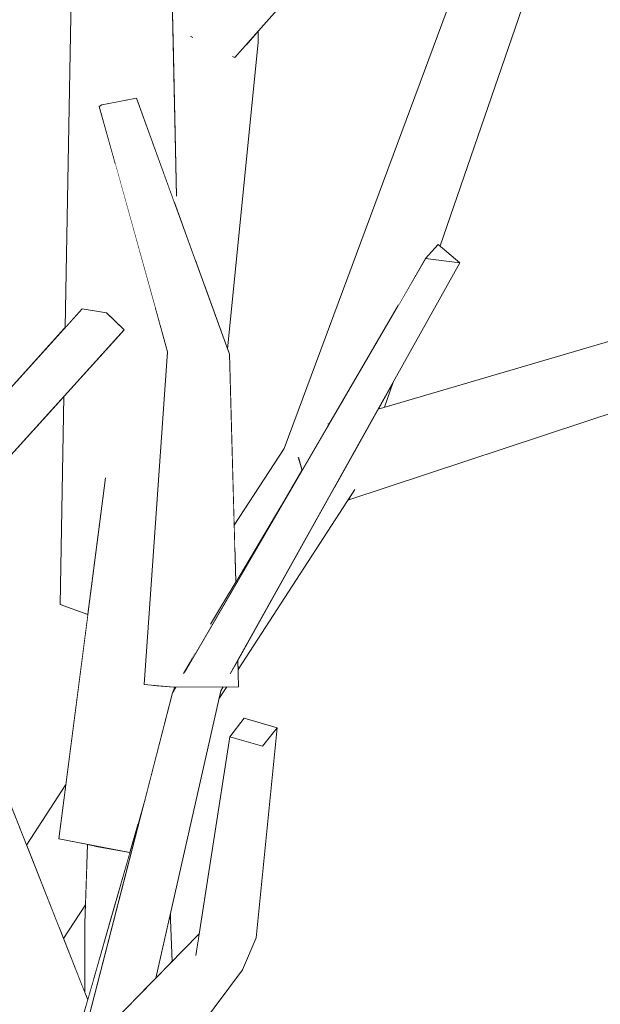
# Model space of a CAD drawing. Extents: x -289599 to -184549, y 66678 to 295474.
# Tile 139 of 256: x -267188 to -267125, y 72120 to 72229. Entities that reach past the tile are written whole.
import ezdxf

# ---------------------------------------------------------------- set-up
doc = ezdxf.new("R2010")
doc.units = 0
doc.header["$MEASUREMENT"] = 0
doc.linetypes.add('Wipeout_Contour', pattern=[1000, 0, -1000])
doc.layers.add('arch drzewa', color=8, linetype='Continuous')
doc.layers.add('Model Ściany', color=8, linetype='Continuous')
doc.layers.add('arch drzewa_Nr_Pióra__4', color=8, linetype='Continuous', lineweight=9)

msp = doc.modelspace()

# ---------------------------------------------------------------- wipeouts: each hides what was drawn before it
at = {"color": 254, "linetype": 'Wipeout_Contour', "lineweight": 0, "ltscale": 155815580.5429485}
msp.add_wipeout([(-266554.89, 73918.5), (-267404.89, 73918.5), (-267404.89, 71750.74), (-267394.05, 71748.38), (-267372.77, 71719.53), (-267373.64, 71718.42), (-267361.77, 71703.3), (-267362.86, 71707.49), (-267359.04, 71708.25), (-267358.29, 71705.38), (-267355.17, 71695.54), (-267346.43, 71685.62), (-267240.2, 71631.77), (-267227.65, 71618.5), (-267218.17, 71618.5), (-267220.21, 71620.82), (-267247.35, 71650.22), (-267302.21, 71663.9), (-267344.56, 71705.32), (-267344.38, 71705.62), (-267342.13, 71706.97), (-267301.15, 71667.98), (-267250.39, 71657.3), (-267251.23, 71718.8), (-267273.59, 71740.57), (-267303.22, 71763.94), (-267315.77, 71793.44), (-267312.12, 71795.22), (-267299.06, 71767.03), (-267278.28, 71751.59), (-267300.51, 71793.47), (-267299.07, 71794.08), (-267295.74, 71795.05), (-267269.02, 71744.71), (-267267.61, 71743.65), (-267242.21, 71719.01), (-267240.22, 71656.11), (-267209.85, 71623.74), (-267192.15, 71653.85), (-267191.46, 71694.71), (-267193.92, 71714.07), (-267240.91, 71785.35), (-267259.73, 71812.62), (-267259.88, 71812.93), (-267260.8, 71812.82), (-267270.86, 71824.37), (-267270.54, 71828.28), (-267284.76, 71838.86), (-267339.96, 71858.73), (-267360.22, 71897.52), (-267358.39, 71899.45), (-267355.97, 71898.67), (-267336.95, 71862.09), (-267284.5, 71844.32), (-267289.83, 71884.07), (-267289.74, 71884.6), (-267318.21, 71914.64), (-267315.25, 71916.35), (-267314.75, 71916.33), (-267285.4, 71886.11), (-267266.24, 71880.37), (-267263.37, 71892.41), (-267272.23, 71900.47), (-267271.16, 71917.53), (-267290.97, 71936.41), (-267293.6, 71962.94), (-267291, 71964.16), (-267288.75, 71963.13), (-267285.82, 71939.03), (-267270.75, 71924.2), (-267270.15, 71933.8), (-267268.22, 71934.27), (-267266.08, 71933.72), (-267266.79, 71920.31), (-267258.08, 71911.73), (-267250.14, 71948.8), (-267246.25, 71948.52), (-267246.21, 71946.67), (-267254.45, 71908.17), (-267252.47, 71906.21), (-267255.44, 71892.9), (-267227.55, 71869.33), (-267227.88, 71868.89), (-267227.73, 71868.84), (-267199.86, 71820.83), (-267198.77, 71802.23), (-267191.78, 71821.78), (-267221.92, 71864.2), (-267221.25, 71864.62), (-267218.99, 71865.53), (-267189.25, 71824.28), (-267188.66, 71858.3), (-267186.39, 71900.82), (-267222.82, 71986.56), (-267226.45, 71988.74), (-267224.64, 71990.83), (-267225.42, 71992.67), (-267229.06, 71999.34), (-267272.8, 72049.63), (-267294.95, 72051.63), (-267299.19, 72053.27), (-267330.73, 72076.07), (-267343.97, 72085.11), (-267390.39, 72099.59), (-267391.71, 72101.29), (-267389.57, 72103.42), (-267341.07, 72088.55), (-267328.2, 72079.46), (-267355.07, 72117.93), (-267355.02, 72119.18), (-267352.4, 72119.92), (-267325.31, 72083.33), (-267285.03, 72065.32), (-267313.51, 72104.32), (-267306.83, 72136.48), (-267310, 72141.1), (-267327.38, 72176.11), (-267325.58, 72177.05), (-267323.15, 72177.38), (-267308.13, 72149.23), (-267310.21, 72162.07), (-267306.83, 72162.95), (-267306.13, 72162.19), (-267303.17, 72145.56), (-267301.81, 72139.09), (-267289.28, 72122.03), (-267288.79, 72176.46), (-267286.85, 72176.89), (-267283.45, 72176.62), (-267284, 72114.84), (-267282.59, 72112.92), (-267248.87, 72053.1), (-267227.3, 72017.9), (-267229.32, 72048.9), (-267234.21, 72057.74), (-267236.98, 72061.01), (-267236.23, 72061.39), (-267250.28, 72086.77), (-267235.32, 72122.05), (-267228.73, 72157.87), (-267226.96, 72157.71), (-267226.37, 72157.6), (-267231.84, 72121.2), (-267245.33, 72088.35), (-267221.6, 72049.35), (-267221.55, 72048.99), (-267211.02, 72036.52), (-267224.99, 72066.7), (-267224.1, 72068.76), (-267220.34, 72068.94), (-267201.46, 72030.94), (-267205.13, 72046.01), (-267195.1, 72076.44), (-267196.57, 72076.37), (-267206.31, 72140.08), (-267220.79, 72182.17), (-267261.46, 72212.28), (-267294.12, 72221.23), (-267319.97, 72232.76), (-267344.72, 72248.99), (-267344.79, 72250.7), (-267342.36, 72251.89), (-267333.53, 72246.52), (-267331.86, 72248.22), (-267298.25, 72228.87), (-267290.01, 72225.52), (-267254.88, 72216.58), (-267222.76, 72193.85), (-267222.2, 72195.52), (-267234.49, 72228.61), (-267245.6, 72271.62), (-267248.78, 72301.27), (-267253.4, 72320.74), (-267256.92, 72334.03), (-267253.03, 72334.74), (-267252.42, 72333.68), (-267249.6, 72323.21), (-267243.96, 72304.25), (-267241.52, 72291.07), (-267237.66, 72316.17), (-267238.19, 72317.91), (-267243.11, 72323.08), (-267243.33, 72324.09), (-267240.09, 72325.73), (-267238.94, 72324.52), (-267238.64, 72324.84), (-267235.21, 72324.9), (-267233.47, 72318.76), (-267214.98, 72299.28), (-267212.2, 72333.19), (-267228.57, 72363.86), (-267226.03, 72365.13), (-267223.67, 72365.28), (-267206.11, 72332.9), (-267209.66, 72295.36), (-267181.01, 72258.39), (-267178.26, 72278.79), (-267178.28, 72280.56), (-267178.35, 72284.63), (-267179.79, 72286.84), (-267179.94, 72286.81), (-267180.16, 72287.39), (-267183.64, 72292.7), (-267184.72, 72299.54), (-267191.01, 72316.29), (-267194.12, 72352.21), (-267184.49, 72379.66), (-267181.78, 72379.12), (-267181.77, 72378.98), (-267190.2, 72352.49), (-267187.39, 72328.96), (-267186.13, 72329.22), (-267184.86, 72328.42), (-267179.85, 72303.15), (-267178.59, 72300.2), (-267179.23, 72341.99), (-267177.86, 72342.19), (-267175.84, 72342.16), (-267175.19, 72341.94), (-267175, 72335.45), (-267173.66, 72368.41), (-267171.45, 72368.51), (-267169.93, 72368.3), (-267170.4, 72322.65), (-267172.58, 72296.58), (-267157.45, 72312.87), (-267146.23, 72345.54), (-267142.87, 72345.09), (-267142.7, 72343.88), (-267152.89, 72309.78), (-267168.83, 72291.03), (-267169.46, 72282.3), (-267162.43, 72272.66), (-267162.33, 72257.61), (-267158.59, 72264.2), (-267152.34, 72309.05), (-267150.13, 72308.95), (-267148.64, 72308.74), (-267154.24, 72262.49), (-267162.27, 72247.35), (-267162.2, 72236.68), (-267135.6, 72265.25), (-267135.28, 72293), (-267131.42, 72293.3), (-267130.76, 72291.44), (-267131, 72270.18), (-267128.51, 72272.86), (-267122.12, 72299.75), (-267099.47, 72329.42), (-267097.98, 72329.77), (-267095.06, 72328.15), (-267116.44, 72300.44), (-267122.1, 72279.04), (-267096.71, 72303.64), (-267093.97, 72302.24), (-267092.55, 72300.96), (-267124.41, 72270.08), (-267124.47, 72270.11), (-267124.52, 72269.93), (-267131.09, 72262.5), (-267131.28, 72246.32), (-267091.76, 72275.06), (-267087.49, 72308.02), (-267082.99, 72307.8), (-267087.45, 72272.08), (-267129.48, 72240.53), (-267142.14, 72203.78), (-267139.97, 72201.92), (-267147.29, 72188.82), (-267148.25, 72186.05), (-267098.87, 72200.54), (-267078.78, 72244.31), (-267027.3, 72275.39), (-267024.95, 72273.24), (-267024.95, 72272.56), (-267073.28, 72242.57), (-267095.96, 72194.42), (-267152.29, 72175.83), (-267164.36, 72157.23), (-267164.31, 72155.32), (-267165.61, 72155.31), (-267166.47, 72153.98), (-267171.79, 72130.46), (-267171.79, 72129.72), (-267171.62, 72125.13), (-267168.64, 72128.16), (-267165.27, 72149.83), (-267163.68, 72151.86), (-267160.07, 72150.82), (-267162.38, 72127.73), (-267163.89, 72124.2), (-267171.23, 72114.39), (-267170.51, 72094.67), (-267170.45, 72094.54), (-267170.5, 72094.53), (-267169.08, 72055.64), (-267168.01, 72028.93), (-267166.71, 72022.75), (-267167.75, 72022.59), (-267166.11, 71981.58), (-267165.41, 71946.78), (-267160.96, 71940.17), (-267154.78, 71925.2), (-267157.32, 71971.72), (-267159.94, 72001.28), (-267163.82, 72055.82), (-267163.84, 72063.1), (-267164.32, 72077.48), (-267161.37, 72077.66), (-267160.94, 72076.85), (-267160.23, 72062.48), (-267159.66, 72054.84), (-267155.89, 72020.36), (-267152.04, 72041.87), (-267148.7, 72041.69), (-267146.72, 72041.2), (-267153.84, 72001.51), (-267153.6, 71999.34), (-267148.41, 71971.27), (-267141.73, 71910.81), (-267130.2, 71936.36), (-267124.65, 71946.44), (-267123.81, 71972.6), (-267099.22, 72018.98), (-267098.65, 72019.15), (-267098.69, 72019.63), (-267084.29, 72036.06), (-267073.32, 72053.32), (-267078.55, 72078.81), (-267075.93, 72079.42), (-267074.82, 72078.73), (-267070.47, 72057.8), (-267070.42, 72057.89), (-267056.61, 72091.8), (-267054.99, 72091.74), (-267051.8, 72090.79), (-267064.65, 72056.13), (-267068.73, 72049.4), (-267068.15, 72046.6), (-267077.33, 72035.21), (-267084.67, 72023.1), (-267062.19, 72029.47), (-267052.81, 72062.94), (-267048.42, 72062.22), (-267056.35, 72031.13), (-267054.58, 72031.63), (-267045.99, 72038.91), (-267032.16, 72051.01), (-267031.42, 72050.54), (-267020.35, 72062.61), (-267018.61, 72062.89), (-267015.99, 72061.06), (-267043.56, 72030.26), (-267052.71, 72027.73), (-267061.55, 72019.78), (-267080, 71992.99), (-267093.88, 71952.99), (-267084.28, 71961.07), (-267024.01, 71996.91), (-266998.65, 72044.15), (-266995.15, 72044.03), (-266993.91, 72042.09), (-267016.92, 71999.22), (-266957.08, 72017.32), (-266950.39, 72026.42), (-266930.3, 72054.71), (-266929.29, 72055.13), (-266926.46, 72053.39), (-266955.35, 72013.46), (-267019.39, 71992.96), (-267077.74, 71956.54), (-267099.7, 71936.7), (-267122.83, 71887.39), (-267126.74, 71865.63), (-267122.46, 71858.86), (-267124.14, 71868.46), (-267123.09, 71869.81), (-267120.43, 71869.49), (-267116.24, 71849), (-267114.26, 71845.88), (-267113.12, 71833.76), (-267112.64, 71831.42), (-267110.74, 71828.86), (-267105.17, 71849.14), (-267096.58, 71873.38), (-267095.7, 71875.13), (-267103.9, 71925.7), (-267100.53, 71926.23), (-267098.59, 71926.05), (-267091.65, 71883.21), (-267088.61, 71889.26), (-267081.24, 71913.31), (-267079.73, 71914.34), (-267076.87, 71912.94), (-267083.05, 71888.5), (-267089.79, 71871.89), (-267096.95, 71847.35), (-267104.1, 71819.91), (-267089.95, 71800.84), (-267077.85, 71836.95), (-267075.72, 71865.5), (-267049.63, 71904.05), (-267046.66, 71904.73), (-267045.7, 71902.48), (-267069.99, 71865.23), (-267070.6, 71836.16), (-267084.05, 71795.41), (-267080.14, 71787.89), (-267071.36, 71794.68), (-267054.59, 71808.43), (-267020.67, 71856.61), (-266986.06, 71878.82), (-266961.97, 71898.35), (-266959.13, 71896.29), (-266959.16, 71896.03), (-266960.68, 71894.8), (-266957.88, 71893.41), (-266958.11, 71891.29), (-267015.33, 71854.49), (-267048.81, 71806.87), (-267049.88, 71805.29), (-267051.19, 71803.49), (-267065.12, 71792.28), (-267077.11, 71782.06), (-267065.43, 71759.6), (-267041.15, 71802.36), (-267006.62, 71809.79), (-266983.4, 71843.27), (-266981.1, 71846.61), (-266980.61, 71847.28), (-266977.96, 71846.19), (-266980.37, 71842.76), (-267005.92, 71805.89), (-267036.06, 71799.94), (-267061.32, 71751.7), (-267059.69, 71748.58), (-267084.57, 71725.32), (-267053.86, 71730.73), (-267053.04, 71734.58), (-267021.97, 71756.89), (-267022.42, 71761.76), (-267023.39, 71770.12), (-267018.27, 71780.21), (-267014.6, 71780.62), (-267013.67, 71778.06), (-267017.46, 71767.62), (-267017.43, 71767.43), (-267016.39, 71760.9), (-267013.83, 71762.74), (-267011.35, 71761.13), (-267003.93, 71766.63), (-266968.16, 71773.45), (-266967.24, 71771.32), (-266967.8, 71770.63), (-267001.07, 71763.75), (-267015.13, 71753.08), (-267010.16, 71722.03), (-266957.77, 71737.3), (-266948.96, 71765.07), (-266943.45, 71764.4), (-266953.72, 71733.42), (-266957.11, 71732.26), (-266960.48, 71731.26), (-267010.07, 71715.44), (-267010.24, 71715.32), (-267010.34, 71714.69), (-267011.17, 71714.7), (-267050.84, 71688.31), (-267064.82, 71648.11), (-267103.31, 71618.5), (-266554.89, 71618.5), (-266554.89, 71746.14), (-266591.22, 71757.06), (-266615, 71786), (-266612.08, 71787.59), (-266610.19, 71788.38), (-266589.22, 71762.37), (-266564.6, 71755.4), (-266564.32, 71757.04), (-266563.13, 71758.14), (-266554.89, 71756.58)], dxfattribs=at).dxf.layer = 'Model Ściany'

# ---------------------------------------------------------------- next in the draw order: wipeouts: each hides what was drawn before it
at = {"color": 254, "linetype": 'Wipeout_Contour', "lineweight": 0, "ltscale": 971938.013263}
msp.add_wipeout([(-267162.38, 72127.73), (-267160.07, 72150.82), (-267161.66, 72148.79)], dxfattribs=at).dxf.layer = 'arch drzewa'
at = {"color": 254, "linetype": 'Wipeout_Contour', "lineweight": 0, "ltscale": 971980.171758}
msp.add_wipeout([(-267180.38, 72129.77), (-267179.88, 72124.49), (-267178.35, 72129.86)], dxfattribs=at).dxf.layer = 'arch drzewa'
at = {"color": 254, "linetype": 'Wipeout_Contour', "lineweight": 0, "ltscale": 1295944.967808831}
msp.add_wipeout([(-267173.4, 72123.31), (-267171.62, 72125.13), (-267171.79, 72129.72), (-267171.95, 72129.73)], dxfattribs=at).dxf.layer = 'arch drzewa'
at = {"color": 254, "linetype": 'Wipeout_Contour', "lineweight": 0, "ltscale": 5184860.433089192}
msp.add_wipeout([(-267233.74, 72275.23), (-267236.22, 72267.31), (-267224.31, 72230.52), (-267216.81, 72211.59), (-267208.65, 72235.91), (-267208.51, 72235.93), (-267204.62, 72235.18), (-267214.14, 72204.85), (-267202.02, 72174.23), (-267183.38, 72194.82), (-267182.41, 72247.98), (-267182.35, 72248.45), (-267215.54, 72292.37), (-267215.41, 72293.92), (-267231.14, 72310.47), (-267226.71, 72294.76)], dxfattribs=at).dxf.layer = 'Model Ściany'
at = {"color": 254, "linetype": 'Wipeout_Contour', "lineweight": 0, "ltscale": 2915910.938510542}
msp.add_wipeout([(-267162.14, 72226.17), (-267165.51, 72192.43), (-267165.32, 72191.89), (-267164.8, 72173.08), (-267159.31, 72181.52), (-267136.65, 72242.42), (-267135.85, 72243), (-267135.69, 72257.3), (-267162.15, 72227.4)], dxfattribs=at).dxf.layer = 'Model Ściany'
at = {"color": 254, "linetype": 'Wipeout_Contour', "lineweight": 0, "ltscale": 1295982.980371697}
msp.add_wipeout([(-267183.57, 72127.65), (-267181.23, 72121.76), (-267181.22, 72129.3), (-267181.15, 72131.37)], dxfattribs=at).dxf.layer = 'Model Ściany'

# ---------------------------------------------------------------- next in the draw order: wipeouts: each hides what was drawn before it
at = {"color": 254, "linetype": 'Wipeout_Contour', "lineweight": 0, "ltscale": 1295923.436573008}
msp.add_wipeout([(-267165.31, 72156.9), (-267165.16, 72156.86), (-267139.97, 72201.92), (-267143.74, 72202.4)], dxfattribs=at).dxf.layer = 'arch drzewa'
at = {"color": 254, "linetype": 'Wipeout_Contour', "lineweight": 0, "ltscale": 971959.901697}
msp.add_wipeout([(-267171.82, 72130.31), (-267171.79, 72129.72), (-267171.79, 72130.46)], dxfattribs=at).dxf.layer = 'arch drzewa'
at = {"color": 254, "linetype": 'Wipeout_Contour', "lineweight": 0, "ltscale": 971980.111345}
msp.add_wipeout([(-267179.88, 72124.49), (-267180.38, 72129.77), (-267180.3, 72123.01)], dxfattribs=at).dxf.layer = 'arch drzewa'
at = {"color": 254, "linetype": 'Wipeout_Contour', "lineweight": 0, "ltscale": 1944051.216907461}
msp.add_wipeout([(-267183.52, 72187.23), (-267199.97, 72169.06), (-267187.64, 72137.93), (-267183.32, 72144.58), (-267180.89, 72163.25), (-267183.94, 72164.35)], dxfattribs=at).dxf.layer = 'Model Ściany'

# ---------------------------------------------------------------- next in the draw order: wipeouts: each hides what was drawn before it
at = {"color": 254, "linetype": 'Wipeout_Contour', "lineweight": 0, "ltscale": 971954.886144}
msp.add_wipeout([(-267143.74, 72202.4), (-267170.29, 72156.89), (-267165.31, 72156.9)], dxfattribs=at).dxf.layer = 'arch drzewa'
at = {"color": 254, "linetype": 'Wipeout_Contour', "lineweight": 0, "ltscale": 1296082.235528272}
msp.add_wipeout([(-267181.52, 72196.88), (-267208.3, 72167.29), (-267207.37, 72164.89), (-267178.84, 72196.41)], dxfattribs=at).dxf.layer = 'arch drzewa'
at = {"color": 254, "linetype": 'Wipeout_Contour', "lineweight": 0, "ltscale": 971959.514682}
msp.add_wipeout([(-267171.82, 72130.31), (-267171.95, 72129.73), (-267171.79, 72129.72)], dxfattribs=at).dxf.layer = 'arch drzewa'
at = {"color": 254, "linetype": 'Wipeout_Contour', "lineweight": 0, "ltscale": 1619969.128804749}
msp.add_wipeout([(-267181.22, 72129.3), (-267181.04, 72121.26), (-267180.9, 72120.92), (-267180.3, 72123.01), (-267180.38, 72129.77)], dxfattribs=at).dxf.layer = 'arch drzewa'

# ---------------------------------------------------------------- next in the draw order: wipeouts: each hides what was drawn before it
at = {"color": 254, "linetype": 'Wipeout_Contour', "lineweight": 0, "ltscale": 971926.115272}
msp.add_wipeout([(-267142.34, 72203.95), (-267143.74, 72202.4), (-267139.97, 72201.92)], dxfattribs=at).dxf.layer = 'arch drzewa'
at = {"color": 254, "linetype": 'Wipeout_Contour', "lineweight": 0, "ltscale": 1296073.976482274}
msp.add_wipeout([(-267178.84, 72196.41), (-267207.37, 72164.89), (-267206.29, 72162.09), (-267176.9, 72194.55)], dxfattribs=at).dxf.layer = 'arch drzewa'
at = {"color": 254, "linetype": 'Wipeout_Contour', "lineweight": 0, "ltscale": 971932.310928}
msp.add_wipeout([(-267147.29, 72188.82), (-267148.96, 72185.84), (-267148.25, 72186.05)], dxfattribs=at).dxf.layer = 'arch drzewa'
at = {"color": 254, "linetype": 'Wipeout_Contour', "lineweight": 0, "ltscale": 971966.810824}
msp.add_wipeout([(-267169.88, 72157.58), (-267159.66, 72175.12), (-267167.34, 72162.32)], dxfattribs=at).dxf.layer = 'arch drzewa'
at = {"color": 254, "linetype": 'Wipeout_Contour', "lineweight": 0, "ltscale": 1295953.175296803}
msp.add_wipeout([(-267171.59, 72154.66), (-267175.39, 72121.29), (-267173.4, 72123.31), (-267166.27, 72154.88)], dxfattribs=at).dxf.layer = 'arch drzewa'
at = {"color": 254, "linetype": 'Wipeout_Contour', "lineweight": 0, "ltscale": 1295975.909229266}
msp.add_wipeout([(-267180.18, 72137.84), (-267180.38, 72129.77), (-267178.35, 72129.86), (-267176.28, 72137.09)], dxfattribs=at).dxf.layer = 'arch drzewa'
at = {"color": 254, "linetype": 'Wipeout_Contour', "lineweight": 0, "ltscale": 971981.596749}
msp.add_wipeout([(-267181.22, 72129.3), (-267181.23, 72121.76), (-267181.04, 72121.26)], dxfattribs=at).dxf.layer = 'arch drzewa'

# ---------------------------------------------------------------- next in the draw order: wipeouts: each hides what was drawn before it
at = {"color": 254, "linetype": 'Wipeout_Contour', "lineweight": 0, "ltscale": 1943859.268060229}
msp.add_wipeout([(-267146.78, 72197.19), (-267143.74, 72202.4), (-267142.34, 72203.95), (-267142.14, 72203.78), (-267129.48, 72240.53), (-267136.65, 72242.42)], dxfattribs=at).dxf.layer = 'arch drzewa'
at = {"color": 254, "linetype": 'Wipeout_Contour', "lineweight": 0, "ltscale": 1295974.341463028}
msp.add_wipeout([(-267165.32, 72191.89), (-267170.69, 72191.9), (-267165.94, 72164.66), (-267164.62, 72166.85)], dxfattribs=at).dxf.layer = 'arch drzewa'
at = {"color": 254, "linetype": 'Wipeout_Contour', "lineweight": 0, "ltscale": 971958.255357}
msp.add_wipeout([(-267164.71, 72157.65), (-267164.31, 72155.32), (-267164.39, 72158.24)], dxfattribs=at).dxf.layer = 'arch drzewa'
at = {"color": 254, "linetype": 'Wipeout_Contour', "lineweight": 0, "ltscale": 971961.737315}
msp.add_wipeout([(-267166.27, 72154.88), (-267166.02, 72155.31), (-267166.06, 72155.31)], dxfattribs=at).dxf.layer = 'arch drzewa'
at = {"color": 254, "linetype": 'Wipeout_Contour', "lineweight": 0, "ltscale": 971988.115461}
msp.add_wipeout([(-267180.2, 72137.85), (-267180.38, 72129.77), (-267180.18, 72137.84)], dxfattribs=at).dxf.layer = 'arch drzewa'

# ---------------------------------------------------------------- next in the draw order: wipeouts: each hides what was drawn before it
at = {"color": 254, "linetype": 'Wipeout_Contour', "lineweight": 0, "ltscale": 1295983.892993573}
msp.add_wipeout([(-267181.22, 72129.3), (-267180.38, 72129.77), (-267180.2, 72137.85), (-267180.92, 72137.98)], dxfattribs=at).dxf.layer = 'arch drzewa'

# ---------------------------------------------------------------- next in the draw order: wipeouts: each hides what was drawn before it
at = {"color": 254, "linetype": 'Wipeout_Contour', "lineweight": 0, "ltscale": 1295963.911162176}
msp.add_wipeout([(-267182.44, 72112.56), (-267181.06, 72115.51), (-267175.39, 72121.29), (-267171.59, 72154.66)], dxfattribs=at).dxf.layer = 'arch drzewa'

# ---------------------------------------------------------------- next in the draw order: linework, layer by layer
at = {"layer": 'arch drzewa_Nr_Pióra__4', "linetype": 'Continuous'}
msp.add_line((-267171.79, 72129.72), (-267171.79, 72130.46), dxfattribs=at)

# ---------------------------------------------------------------- next in the draw order: wipeouts: each hides what was drawn before it
at = {"color": 254, "linetype": 'Wipeout_Contour', "lineweight": 0, "ltscale": 1295958.682056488}
msp.add_wipeout([(-267171.22, 72155.29), (-267171.59, 72154.66), (-267166.27, 72154.88), (-267166.06, 72155.31)], dxfattribs=at).dxf.layer = 'arch drzewa'
at = {"color": 254, "linetype": 'Wipeout_Contour', "lineweight": 0, "ltscale": 1295969.535493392}
msp.add_wipeout([(-267183.01, 72113.53), (-267182.02, 72114.54), (-267182.08, 72113.98), (-267174.6, 72142.98)], dxfattribs=at).dxf.layer = 'arch drzewa'

# ---------------------------------------------------------------- next in the draw order: wipeouts: each hides what was drawn before it
at = {"color": 254, "linetype": 'Wipeout_Contour', "lineweight": 0, "ltscale": 971976.864211}
msp.add_wipeout([(-267171.31, 72155.29), (-267171.59, 72154.66), (-267171.22, 72155.29)], dxfattribs=at).dxf.layer = 'arch drzewa'
at = {"color": 254, "linetype": 'Wipeout_Contour', "lineweight": 0, "ltscale": 971946.793998}
msp.add_wipeout([(-267178.28, 72104.96), (-267163.89, 72124.2), (-267169.01, 72125.8)], dxfattribs=at).dxf.layer = 'arch drzewa'

# ---------------------------------------------------------------- next in the draw order: wipeouts: each hides what was drawn before it
at = {"color": 254, "linetype": 'Wipeout_Contour', "lineweight": 0, "ltscale": 3239899.715287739}
msp.add_wipeout([(-267170.69, 72191.9), (-267171.42, 72155.29), (-267164.31, 72155.32), (-267164.71, 72157.65), (-267165.16, 72156.86), (-267165.31, 72156.9), (-267170.29, 72156.89), (-267169.88, 72157.58), (-267167.34, 72162.32), (-267165.94, 72164.66)], dxfattribs=at).dxf.layer = 'arch drzewa'
at = {"color": 254, "linetype": 'Wipeout_Contour', "lineweight": 0, "ltscale": 971935.342902}
msp.add_wipeout([(-267161.66, 72148.79), (-267163.89, 72124.2), (-267162.38, 72127.73)], dxfattribs=at).dxf.layer = 'arch drzewa'
at = {"color": 254, "linetype": 'Wipeout_Contour', "lineweight": 0, "ltscale": 1943938.322720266}
msp.add_wipeout([(-267185.75, 72106.31), (-267184.25, 72106.04), (-267184.02, 72106.51), (-267183.16, 72105.84), (-267178.28, 72104.96), (-267169.01, 72125.8)], dxfattribs=at).dxf.layer = 'arch drzewa'

# ---------------------------------------------------------------- next in the draw order: wipeouts: each hides what was drawn before it
at = {"color": 254, "linetype": 'Wipeout_Contour', "lineweight": 0, "ltscale": 971994.91619}
msp.add_wipeout([(-267171.42, 72155.29), (-267170.69, 72191.9), (-267172.11, 72192.12)], dxfattribs=at).dxf.layer = 'arch drzewa'
at = {"color": 254, "linetype": 'Wipeout_Contour', "lineweight": 0, "ltscale": 2267906.333711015}
msp.add_wipeout([(-267164.71, 72170.03), (-267164.62, 72166.85), (-267159.66, 72175.12), (-267157.33, 72179.1), (-267157.71, 72180.46), (-267157.53, 72180.64), (-267159.31, 72181.52)], dxfattribs=at).dxf.layer = 'arch drzewa'
at = {"color": 254, "linetype": 'Wipeout_Contour', "lineweight": 0, "ltscale": 1295947.901022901}
msp.add_wipeout([(-267166.47, 72153.98), (-267165.61, 72155.31), (-267166.02, 72155.31), (-267166.27, 72154.88)], dxfattribs=at).dxf.layer = 'arch drzewa'
at = {"color": 254, "linetype": 'Wipeout_Contour', "lineweight": 0, "ltscale": 971943.486227}
msp.add_wipeout([(-267163.89, 72124.2), (-267161.66, 72148.79), (-267165.27, 72149.83)], dxfattribs=at).dxf.layer = 'arch drzewa'
at = {"color": 254, "linetype": 'Wipeout_Contour', "lineweight": 0, "ltscale": 971960.236034}
msp.add_wipeout([(-267168.7, 72127.82), (-267185.75, 72106.31), (-267169.01, 72125.8)], dxfattribs=at).dxf.layer = 'arch drzewa'

# ---------------------------------------------------------------- next in the draw order: linework, layer by layer
at = {"layer": 'arch drzewa_Nr_Pióra__4', "linetype": 'Continuous'}
for p, q in [((-267166.47, 72153.98), (-267165.61, 72155.31)), ((-267166.27, 72154.88), (-267166.02, 72155.31))]:
    msp.add_line(p, q, dxfattribs=at)

# ---------------------------------------------------------------- next in the draw order: wipeouts: each hides what was drawn before it
at = {"color": 254, "linetype": 'Wipeout_Contour', "lineweight": 0, "ltscale": 971989.91934}
msp.add_wipeout([(-267172.11, 72192.12), (-267174.7, 72155.59), (-267171.42, 72155.29)], dxfattribs=at).dxf.layer = 'arch drzewa'
at = {"color": 254, "linetype": 'Wipeout_Contour', "lineweight": 0, "ltscale": 1295930.800936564}
msp.add_wipeout([(-267164.39, 72158.24), (-267164.36, 72157.23), (-267151.57, 72176.94), (-267153.77, 72177.23)], dxfattribs=at).dxf.layer = 'arch drzewa'
at = {"color": 254, "linetype": 'Wipeout_Contour', "lineweight": 0, "ltscale": 2591922.628249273}
msp.add_wipeout([(-267184.9, 72111.6), (-267185.75, 72106.31), (-267168.7, 72127.82), (-267168.64, 72128.16), (-267181.06, 72115.51), (-267182.44, 72112.56), (-267182.08, 72113.98), (-267182.02, 72114.54)], dxfattribs=at).dxf.layer = 'arch drzewa'

# ---------------------------------------------------------------- next in the draw order: linework, layer by layer
at = {"layer": 'arch drzewa_Nr_Pióra__4', "linetype": 'Continuous'}
for p, q in [((-267164.31, 72155.32), (-267164.39, 72158.24)), ((-267171.62, 72125.13), (-267171.79, 72129.72))]:
    msp.add_line(p, q, dxfattribs=at)

# ---------------------------------------------------------------- next in the draw order: wipeouts: each hides what was drawn before it
at = {"color": 254, "linetype": 'Wipeout_Contour', "lineweight": 0, "ltscale": 972023.091417}
msp.add_wipeout([(-267165.32, 72191.89), (-267175.53, 72220.01), (-267179.35, 72219.3)], dxfattribs=at).dxf.layer = 'arch drzewa'
at = {"color": 254, "linetype": 'Wipeout_Contour', "lineweight": 0, "ltscale": 971966.052835}
msp.add_wipeout([(-267164.8, 72173.08), (-267164.71, 72170.03), (-267159.31, 72181.52)], dxfattribs=at).dxf.layer = 'arch drzewa'
at = {"color": 254, "linetype": 'Wipeout_Contour', "lineweight": 0, "ltscale": 1943956.502182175}
msp.add_wipeout([(-267175.06, 72141.37), (-267174.6, 72142.98), (-267171.59, 72154.66), (-267171.31, 72155.29), (-267171.42, 72155.29), (-267173.66, 72155.49)], dxfattribs=at).dxf.layer = 'arch drzewa'
at = {"color": 254, "linetype": 'Wipeout_Contour', "lineweight": 0, "ltscale": 971945.077193}
msp.add_wipeout([(-267165.27, 72149.83), (-267169.01, 72125.8), (-267163.89, 72124.2)], dxfattribs=at).dxf.layer = 'arch drzewa'
at = {"color": 254, "linetype": 'Wipeout_Contour', "lineweight": 0, "ltscale": 1295987.767296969}
msp.add_wipeout([(-267184.06, 72128.89), (-267183.57, 72127.65), (-267181.15, 72131.37), (-267181.01, 72135.37)], dxfattribs=at).dxf.layer = 'arch drzewa'

# ---------------------------------------------------------------- next in the draw order: linework, layer by layer
at = {"layer": 'arch drzewa_Nr_Pióra__4', "linetype": 'Continuous'}
for p, q in [((-267167.4, 72162.22), (-267159.66, 72175.12)), ((-267164.31, 72155.32), (-267171.42, 72155.29)), ((-267171.22, 72155.29), (-267171.22, 72155.29)), ((-267162.38, 72127.73), (-267163.89, 72124.2)), ((-267178.28, 72104.96), (-267163.89, 72124.2))]:
    msp.add_line(p, q, dxfattribs=at)

# ---------------------------------------------------------------- next in the draw order: wipeouts: each hides what was drawn before it
at = {"color": 254, "linetype": 'Wipeout_Contour', "lineweight": 0, "ltscale": 1619912.59293832}
msp.add_wipeout([(-267159.31, 72181.52), (-267157.53, 72180.64), (-267154.35, 72184.22), (-267146.78, 72197.19), (-267136.65, 72242.42)], dxfattribs=at).dxf.layer = 'arch drzewa'
at = {"color": 254, "linetype": 'Wipeout_Contour', "lineweight": 0, "ltscale": 972011.584876}
msp.add_wipeout([(-267179.35, 72219.3), (-267170.69, 72191.9), (-267165.32, 72191.89)], dxfattribs=at).dxf.layer = 'arch drzewa'
at = {"color": 254, "linetype": 'Wipeout_Contour', "lineweight": 0, "ltscale": 1295930.241688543}
msp.add_wipeout([(-267163.68, 72151.86), (-267165.27, 72149.83), (-267161.66, 72148.79), (-267160.07, 72150.82)], dxfattribs=at).dxf.layer = 'arch drzewa'
at = {"color": 254, "linetype": 'Wipeout_Contour', "lineweight": 0, "ltscale": 1943997.940002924}
msp.add_wipeout([(-267187.64, 72137.93), (-267184.06, 72128.89), (-267181.01, 72135.37), (-267180.92, 72137.98), (-267184.09, 72138.59), (-267183.32, 72144.58)], dxfattribs=at).dxf.layer = 'arch drzewa'

# ---------------------------------------------------------------- next in the draw order: linework, layer by layer
at = {"layer": 'arch drzewa_Nr_Pióra__4', "linetype": 'Continuous'}
for p, q in [((-267143.74, 72202.4), (-267142.34, 72203.95)), ((-267142.34, 72203.95), (-267139.97, 72201.92)), ((-267139.97, 72201.92), (-267143.74, 72202.4)), ((-267164.62, 72166.85), (-267165.32, 72191.89)), ((-267164.8, 72173.08), (-267159.31, 72181.52)), ((-267165.27, 72149.83), (-267163.68, 72151.86)), ((-267163.68, 72151.86), (-267160.07, 72150.82)), ((-267162.38, 72127.73), (-267160.07, 72150.82)), ((-267160.07, 72150.82), (-267161.66, 72148.79)), ((-267169.01, 72125.8), (-267165.27, 72149.83)), ((-267161.66, 72148.79), (-267165.27, 72149.83))]:
    msp.add_line(p, q, dxfattribs=at)

# ---------------------------------------------------------------- next in the draw order: wipeouts: each hides what was drawn before it
at = {"color": 254, "linetype": 'Wipeout_Contour', "lineweight": 0, "ltscale": 2592012.368806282}
msp.add_wipeout([(-267168.01, 72199.3), (-267165.51, 72192.43), (-267162.14, 72226.17), (-267163.54, 72225.82), (-267164.72, 72224.49), (-267164.87, 72224.56), (-267164.73, 72225.52), (-267166.79, 72225.01)], dxfattribs=at).dxf.layer = 'arch drzewa'
at = {"color": 254, "linetype": 'Wipeout_Contour', "lineweight": 0, "ltscale": 972031.825144}
msp.add_wipeout([(-267170.69, 72191.9), (-267179.35, 72219.3), (-267179.63, 72219.09)], dxfattribs=at).dxf.layer = 'arch drzewa'
at = {"color": 254, "linetype": 'Wipeout_Contour', "lineweight": 0, "ltscale": 1295818.066231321}
msp.add_wipeout([(-267152.15, 72176.04), (-267152.29, 72175.83), (-267095.96, 72194.42), (-267098.39, 72197.89)], dxfattribs=at).dxf.layer = 'arch drzewa'
at = {"color": 254, "linetype": 'Wipeout_Contour', "lineweight": 0, "ltscale": 1295936.564657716}
msp.add_wipeout([(-267157.71, 72180.46), (-267157.33, 72179.1), (-267154.35, 72184.22), (-267157.53, 72180.64)], dxfattribs=at).dxf.layer = 'arch drzewa'
at = {"color": 254, "linetype": 'Wipeout_Contour', "lineweight": 0, "ltscale": 1296034.715216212}
msp.add_wipeout([(-267202.7, 72166.04), (-267181.46, 72118.95), (-267180.9, 72120.92), (-267199.97, 72169.06)], dxfattribs=at).dxf.layer = 'arch drzewa'

# ---------------------------------------------------------------- next in the draw order: linework, layer by layer
at = {"layer": 'arch drzewa_Nr_Pióra__4', "linetype": 'Continuous'}
for p, q in [((-267154.49, 72184.22), (-267154.32, 72184.27)), ((-267157.33, 72179.1), (-267157.74, 72180.57))]:
    msp.add_line(p, q, dxfattribs=at)

# ---------------------------------------------------------------- next in the draw order: wipeouts: each hides what was drawn before it
at = {"color": 254, "linetype": 'Wipeout_Contour', "lineweight": 0, "ltscale": 972003.29971}
msp.add_wipeout([(-267162.25, 72227.28), (-267162.14, 72226.17), (-267162.15, 72227.4)], dxfattribs=at).dxf.layer = 'arch drzewa'
at = {"color": 254, "linetype": 'Wipeout_Contour', "lineweight": 0, "ltscale": 972006.049877}
msp.add_wipeout([(-267169.05, 72202.16), (-267168.01, 72199.3), (-267166.79, 72225.01)], dxfattribs=at).dxf.layer = 'arch drzewa'
at = {"color": 254, "linetype": 'Wipeout_Contour', "lineweight": 0, "ltscale": 972018.664133}
msp.add_wipeout([(-267179.63, 72219.09), (-267172.11, 72192.12), (-267170.69, 72191.9)], dxfattribs=at).dxf.layer = 'arch drzewa'
at = {"color": 254, "linetype": 'Wipeout_Contour', "lineweight": 0, "ltscale": 1619847.402192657}
msp.add_wipeout([(-267151.83, 72180.71), (-267153.77, 72177.23), (-267151.57, 72176.94), (-267152.15, 72176.04), (-267098.39, 72197.89)], dxfattribs=at).dxf.layer = 'arch drzewa'
at = {"color": 254, "linetype": 'Wipeout_Contour', "lineweight": 0, "ltscale": 1944028.288587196}
msp.add_wipeout([(-267205.4, 72163.06), (-267185.04, 72110.74), (-267184.9, 72111.6), (-267183.01, 72113.53), (-267181.46, 72118.95), (-267202.7, 72166.04)], dxfattribs=at).dxf.layer = 'arch drzewa'

# ---------------------------------------------------------------- next in the draw order: linework, layer by layer
at = {"layer": 'arch drzewa_Nr_Pióra__4', "linetype": 'Continuous'}
for p, q in [((-267164.36, 72157.23), (-267151.51, 72177.02)), ((-267183.57, 72127.65), (-267181.15, 72131.37)), ((-267181.23, 72121.76), (-267181.22, 72129.3)), ((-267181.12, 72115.46), (-267168.64, 72128.16))]:
    msp.add_line(p, q, dxfattribs=at)

# ---------------------------------------------------------------- next in the draw order: wipeouts: each hides what was drawn before it
at = {"color": 254, "linetype": 'Wipeout_Contour', "lineweight": 0, "ltscale": 1620026.003263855}
msp.add_wipeout([(-267166.79, 72225.01), (-267171.51, 72226.21), (-267171.13, 72209.67), (-267171.35, 72208.52), (-267169.05, 72202.16)], dxfattribs=at).dxf.layer = 'arch drzewa'
at = {"color": 254, "linetype": 'Wipeout_Contour', "lineweight": 0, "ltscale": 1295823.926694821}
msp.add_wipeout([(-267151.64, 72181.04), (-267151.83, 72180.71), (-267098.39, 72197.89), (-267098.87, 72200.54)], dxfattribs=at).dxf.layer = 'arch drzewa'
at = {"color": 254, "linetype": 'Wipeout_Contour', "lineweight": 0, "ltscale": 2267985.268721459}
msp.add_wipeout([(-267175.4, 72140.19), (-267175.06, 72141.37), (-267173.66, 72155.49), (-267174.7, 72155.59), (-267172.11, 72192.12), (-267173.5, 72197.11), (-267173.64, 72196.26)], dxfattribs=at).dxf.layer = 'arch drzewa'
at = {"color": 254, "linetype": 'Wipeout_Contour', "lineweight": 0, "ltscale": 1620059.060603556}
msp.add_wipeout([(-267205.4, 72163.06), (-267206.29, 72162.09), (-267198.55, 72142.11), (-267185.18, 72109.9), (-267185.04, 72110.74)], dxfattribs=at).dxf.layer = 'arch drzewa'

# ---------------------------------------------------------------- next in the draw order: linework, layer by layer
at = {"layer": 'arch drzewa_Nr_Pióra__4', "linetype": 'Continuous'}
for q in [(-267171.31, 72155.29), (-267171.22, 72155.29)]:
    msp.add_line((-267171.59, 72154.66), q, dxfattribs=at)

# ---------------------------------------------------------------- next in the draw order: wipeouts: each hides what was drawn before it
at = {"color": 254, "linetype": 'Wipeout_Contour', "lineweight": 0, "ltscale": 1944036.162590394}
msp.add_wipeout([(-267166.79, 72225.01), (-267164.73, 72225.52), (-267164.56, 72232.34), (-267163.96, 72233.07), (-267162.98, 72234.5), (-267166.76, 72271.71)], dxfattribs=at).dxf.layer = 'arch drzewa'
at = {"color": 254, "linetype": 'Wipeout_Contour', "lineweight": 0, "ltscale": 971889.990818}
msp.add_wipeout([(-267148.96, 72185.84), (-267151.64, 72181.04), (-267098.87, 72200.54)], dxfattribs=at).dxf.layer = 'arch drzewa'
at = {"color": 254, "linetype": 'Wipeout_Contour', "lineweight": 0, "ltscale": 2268001.758485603}
msp.add_wipeout([(-267184.09, 72138.59), (-267176.28, 72137.09), (-267175.4, 72140.19), (-267173.64, 72196.26), (-267177.41, 72172.88), (-267178.09, 72175.65), (-267179, 72177.89)], dxfattribs=at).dxf.layer = 'arch drzewa'
at = {"color": 254, "linetype": 'Wipeout_Contour', "lineweight": 0, "ltscale": 2268012.23520509}
msp.add_wipeout([(-267198.55, 72142.11), (-267198.19, 72141.17), (-267194.02, 72119.69), (-267187.04, 72100.89), (-267185.28, 72106.23), (-267185.75, 72106.31), (-267185.18, 72109.9)], dxfattribs=at).dxf.layer = 'arch drzewa'

# ---------------------------------------------------------------- next in the draw order: linework, layer by layer
at = {"layer": 'arch drzewa_Nr_Pióra__4', "linetype": 'Continuous'}
for p, q in [((-267170.35, 72156.78), (-267143.74, 72202.4)), ((-267165.22, 72156.75), (-267139.97, 72201.92)), ((-267148.96, 72185.84), (-267098.87, 72200.54)), ((-267152.29, 72175.83), (-267095.96, 72194.42)), ((-267148.25, 72186.05), (-267147.29, 72188.82)), ((-267171.42, 72155.29), (-267174.7, 72155.59)), ((-267173.4, 72123.31), (-267166.27, 72154.88)), ((-267182.48, 72112.43), (-267171.59, 72154.66)), ((-267187.64, 72137.93), (-267183.32, 72144.58)), ((-267183.01, 72113.53), (-267174.6, 72142.98)), ((-267176.28, 72137.09), (-267184.09, 72138.59)), ((-267181.22, 72129.3), (-267180.92, 72137.98))]:
    msp.add_line(p, q, dxfattribs=at)

# ---------------------------------------------------------------- next in the draw order: wipeouts: each hides what was drawn before it
at = {"color": 254, "linetype": 'Wipeout_Contour', "lineweight": 0, "ltscale": 1296060.885360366}
msp.add_wipeout([(-267170.15, 72272.73), (-267170.37, 72269.7), (-267166.79, 72225.01), (-267166.76, 72271.71)], dxfattribs=at).dxf.layer = 'arch drzewa'
at = {"color": 254, "linetype": 'Wipeout_Contour', "lineweight": 0, "ltscale": 972004.090607}
msp.add_wipeout([(-267162.25, 72227.28), (-267163.54, 72225.82), (-267162.14, 72226.17)], dxfattribs=at).dxf.layer = 'arch drzewa'

# ---------------------------------------------------------------- next in the draw order: wipeouts: each hides what was drawn before it
at = {"color": 254, "linetype": 'Wipeout_Contour', "lineweight": 0, "ltscale": 971957.868812}
msp.add_wipeout([(-267128.7, 72272.09), (-267164.72, 72224.49), (-267124.52, 72269.93)], dxfattribs=at).dxf.layer = 'arch drzewa'
at = {"color": 254, "linetype": 'Wipeout_Contour', "lineweight": 0, "ltscale": 1620064.400090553}
msp.add_wipeout([(-267171.91, 72243.96), (-267171.51, 72226.21), (-267166.79, 72225.01), (-267170.37, 72269.7), (-267171.41, 72255.28)], dxfattribs=at).dxf.layer = 'arch drzewa'

# ---------------------------------------------------------------- next in the draw order: linework, layer by layer
at = {"layer": 'arch drzewa_Nr_Pióra__4', "linetype": 'Continuous'}
for p, q in [((-267169.55, 72226.8), (-267169.57, 72226.85)), ((-267169.33, 72226.7), (-267169.55, 72226.8))]:
    msp.add_line(p, q, dxfattribs=at)

# ---------------------------------------------------------------- next in the draw order: wipeouts: each hides what was drawn before it
at = {"color": 254, "linetype": 'Wipeout_Contour', "lineweight": 0, "ltscale": 1619991.169820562}
msp.add_wipeout([(-267164.73, 72225.52), (-267164.87, 72224.56), (-267164.72, 72224.49), (-267128.7, 72272.09), (-267164.56, 72232.34)], dxfattribs=at).dxf.layer = 'arch drzewa'
at = {"color": 254, "linetype": 'Wipeout_Contour', "lineweight": 0, "ltscale": 1944072.251506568}
msp.add_wipeout([(-267178.31, 72245.85), (-267175.71, 72219.98), (-267175.53, 72220.01), (-267171.35, 72208.52), (-267171.13, 72209.67), (-267171.98, 72247.23)], dxfattribs=at).dxf.layer = 'arch drzewa'

# ---------------------------------------------------------------- next in the draw order: linework, layer by layer
at = {"layer": 'arch drzewa_Nr_Pióra__4', "linetype": 'Continuous'}
for p, q in [((-267164.72, 72224.49), (-267124.52, 72269.93)), ((-267171.12, 72209.24), (-267171.98, 72247.23)), ((-267159.31, 72181.52), (-267136.65, 72242.42)), ((-267142.14, 72203.78), (-267129.48, 72240.53)), ((-267162.14, 72226.17), (-267162.15, 72227.4)), ((-267165.51, 72192.43), (-267162.14, 72226.17)), ((-267164.72, 72224.49), (-267164.97, 72224.61))]:
    msp.add_line(p, q, dxfattribs=at)

# ---------------------------------------------------------------- next in the draw order: wipeouts: each hides what was drawn before it
at = {"color": 254, "linetype": 'Wipeout_Contour', "lineweight": 0, "ltscale": 972047.493042}
msp.add_wipeout([(-267175.71, 72219.98), (-267178.31, 72245.85), (-267177.99, 72219.55)], dxfattribs=at).dxf.layer = 'arch drzewa'
at = {"color": 254, "linetype": 'Wipeout_Contour', "lineweight": 0, "ltscale": 1944041.372719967}
msp.add_wipeout([(-267173.5, 72197.11), (-267177.9, 72212.91), (-267177.68, 72195.3), (-267176.9, 72194.55), (-267177.66, 72193.7), (-267177.41, 72172.88)], dxfattribs=at).dxf.layer = 'arch drzewa'

# ---------------------------------------------------------------- next in the draw order: linework, layer by layer
at = {"layer": 'arch drzewa_Nr_Pióra__4', "linetype": 'Continuous'}
for p, q in [((-267165.32, 72191.89), (-267175.53, 72220.01)), ((-267174.7, 72155.59), (-267172.11, 72192.12))]:
    msp.add_line(p, q, dxfattribs=at)

# ---------------------------------------------------------------- next in the draw order: wipeouts: each hides what was drawn before it
at = {"color": 254, "linetype": 'Wipeout_Contour', "lineweight": 0, "ltscale": 4212229.584759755}
msp.add_wipeout([(-267182.41, 72247.98), (-267179.33, 72196.5), (-267178.84, 72196.41), (-267177.68, 72195.3), (-267177.9, 72212.91), (-267179.63, 72219.09), (-267179.35, 72219.3), (-267177.99, 72219.55), (-267178.31, 72245.85), (-267180.2, 72246.83), (-267180.21, 72245.85), (-267180.34, 72245.81), (-267181.71, 72247.61)], dxfattribs=at).dxf.layer = 'arch drzewa'
at = {"color": 254, "linetype": 'Wipeout_Contour', "lineweight": 0, "ltscale": 1296023.061464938}
msp.add_wipeout([(-267177.66, 72193.7), (-267179.07, 72192.14), (-267178.09, 72175.65), (-267177.41, 72172.88)], dxfattribs=at).dxf.layer = 'arch drzewa'

# ---------------------------------------------------------------- next in the draw order: wipeouts: each hides what was drawn before it
at = {"color": 254, "linetype": 'Wipeout_Contour', "lineweight": 0, "ltscale": 1296061.109493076}
msp.add_wipeout([(-267183.38, 72194.82), (-267181.52, 72196.88), (-267179.33, 72196.5), (-267182.41, 72247.98)], dxfattribs=at).dxf.layer = 'arch drzewa'
at = {"color": 254, "linetype": 'Wipeout_Contour', "lineweight": 0, "ltscale": 1944039.72290583}
msp.add_wipeout([(-267183.94, 72164.35), (-267180.89, 72163.25), (-267179, 72177.89), (-267178.09, 72175.65), (-267179.07, 72192.14), (-267183.52, 72187.23)], dxfattribs=at).dxf.layer = 'arch drzewa'

# ---------------------------------------------------------------- next in the draw order: linework, layer by layer
at = {"layer": 'arch drzewa_Nr_Pióra__4', "linetype": 'Continuous'}
for p, q in [((-267183.38, 72194.82), (-267182.41, 72247.98)), ((-267175.53, 72220.01), (-267179.35, 72219.3)), ((-267179.35, 72219.3), (-267179.63, 72219.09)), ((-267172.11, 72192.12), (-267179.63, 72219.09)), ((-267208.3, 72167.29), (-267181.52, 72196.88)), ((-267178.84, 72196.41), (-267181.52, 72196.88)), ((-267176.9, 72194.55), (-267178.84, 72196.41)), ((-267206.29, 72162.09), (-267176.9, 72194.55)), ((-267183.94, 72164.35), (-267183.52, 72187.23)), ((-267184.09, 72138.59), (-267178.94, 72178.3)), ((-267180.9, 72120.92), (-267199.97, 72169.06)), ((-267180.89, 72163.25), (-267183.94, 72164.35))]:
    msp.add_line(p, q, dxfattribs=at)

doc.saveas('drawing.dxf')
